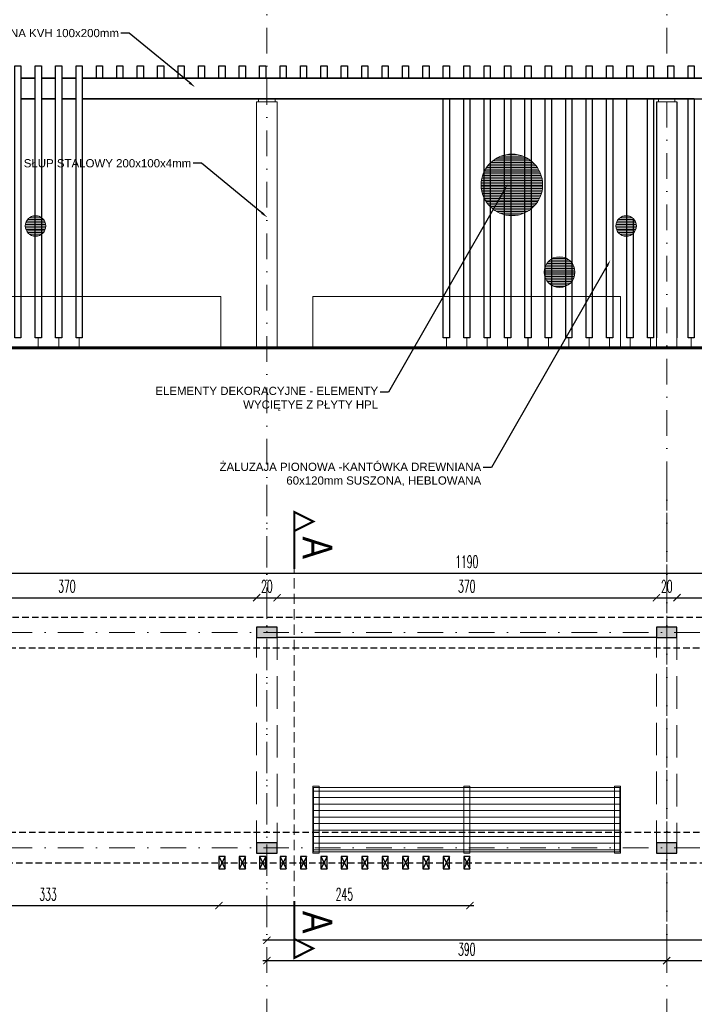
# Model space of a CAD drawing. Header units: millimetres. Extents: x -4186 to -941, y -4992 to -64.
# Tile 14 of 21: x -3664 to -3006, y -1517 to -557. Entities that reach past the tile are written whole.
import ezdxf
from ezdxf import colors
from ezdxf.entities.mleader import LeaderData, LeaderLine
from ezdxf.enums import TextEntityAlignment as Align
from ezdxf.math import Vec2, Vec3

# ---------------------------------------------------------------- set-up
doc = ezdxf.new("R2010")
doc.units = ezdxf.units.MM
for name, pattern in [('DASHDOT', [1, 0.5, -0.25, 0, -0.25]), ('DASHED', [0.75, 0.5, -0.25]), ('DASHED2', [9.525, 6.35, -3.175])]:
    doc.linetypes.add(name, pattern=pattern)
doc.layers.add('3 fundamenty', color=130, linetype='Continuous')
doc.layers.add('drewno 2', color=43, linetype='Continuous')
for name, color, linetype, lineweight in [('3 Lawka 2', 171, 'Continuous', 18), ('3 osie', 200, 'DASHDOT', 13), ('3 przekrój', 10, 'Continuous', 30), ('3 widok', 151, 'Continuous', 18), ('linie', 4, 'Continuous', 9), ('szraf', 7, 'Continuous', 5), ('Z WYM 1 100', 130, 'Continuous', 20)]:
    doc.layers.add(name, color=color, linetype=linetype, lineweight=lineweight)
doc.layers.add('3 stal 1', color=7, linetype='Continuous', true_color=0x93a5c1)
doc.styles.add('100 STD', font='ROMANS.shx', dxfattribs={"width": 0.55, "height": 12})
doc.styles.add('Arial Narrow', font='ARIALN.TTF', dxfattribs={"width": 0.9})
doc.styles.get("Standard").update_dxf_attribs({"font": 'arial.ttf'})
doc.dimstyles.new('100-STD', dxfattribs={"dimscale": 5, "dimtxt": 18, "dimasz": 1.4, "dimexe": 1.6, "dimexo": 6, "dimgap": 1, "dimtad": 1, "dimdec": 1, "dimrnd": 0.5, "dimdsep": 46, "dimtxsty": '100 STD', "dimblk": 'ARCHTICK', "dimcen": 1, "dimdle": 0.8, "dimse1": 1, "dimse2": 1, "dimclrd": 256, "dimclre": 256, "dimclrt": 4, "dimadec": 0, "dimazin": 0, "dimtfac": 1, "dimtdec": 1, "dimtix": 1, "dimtmove": 2, "dimatfit": 3, "dimfxl": 0, "dimtvp": 1, "dimtolj": 1, "dimtzin": 2, "dimarcsym": 0})
pattern_1 = [(0, (1697.3605, 1013.0199), (0, 1.5875), [])]

# ---------------------------------------------------------------- blocks, each defined once
blk = doc.blocks.new('sl1')
h = blk.add_hatch(color=253)
h.dxf.hatch_style = 1
h.paths.add_polyline_path([(-10, -5), (10, -5), (10, 5), (-10, 5)])
at = {"layer": '3 przekrój'}
blk.add_lwpolyline([(-10, -5), (0, -5), (10, -5), (10, 5), (-10, 5)], close=True, dxfattribs=at)
blk = doc.blocks.new('l2 2')
at = {"layer": '3 Lawka 2', "lineweight": 5}
h = blk.add_hatch(dxfattribs=at)
h.set_pattern_fill('LINE', color=256, scale=0.02)
h.set_pattern_definition([(0, (898.99393, 1148.154944), (0, 0.0635), [])])
h.paths.add_polyline_path([(-1.4912, -0.0147), (1.4968, -0.0147), (1.4968, -0.6433), (-1.4912, -0.6433)])
for points in [[(-1.4972, -0.0037), (-1.4372, -0.0037), (-1.4372, -0.6543), (-1.4972, -0.6543)], [(-1.4912, -0.0147), (1.4968, -0.0147), (1.4968, -0.6433), (-1.4912, -0.6433)], [(-1.4912, -0.0147), (1.4968, -0.0147), (1.4968, -0.6433), (-1.4912, -0.6433)], [(-0.0272, -0.0037), (0.0328, -0.0037), (0.0328, -0.6543), (-0.0272, -0.6543)], [(1.4428, -0.0037), (1.5028, -0.0037), (1.5028, -0.6543), (1.4428, -0.6543)]]:
    blk.add_lwpolyline(points, close=True, dxfattribs=at)
blk = doc.blocks.new('U OPIS osie')
at = {"const_width": 25}
blk.add_lwpolyline([(-675, 0), (-450, 0), (-562, 225)], close=True, dxfattribs=at)
blk.add_lwpolyline([(-450, 0), (0, 0)], dxfattribs=at)
at = {"style": 'Arial Narrow'}
blk.add_attdef('G', text='', height=350, dxfattribs=at).set_placement((-211, 275), align=Align.MIDDLE_CENTER)
blk = doc.blocks.new('_ARCHTICK')
at = {"color": 0, "linetype": 'ByBlock', "const_width": 0.15}
blk.add_lwpolyline([(-0.5, -0.5), (0.5, 0.5)], dxfattribs=at)
blk = doc.blocks.new('*D13')
at = {"layer": 'Defpoints', "color": 0, "transparency": 16777216}
for p in [(-2096.73, -718.65), (-3422.96, -1010.67), (-3422.96, -1454.71)]:
    blk.add_point(p, dxfattribs=at)
at = {"layer": 'Z WYM 1 100', "lineweight": -2, "transparency": 16777216}
blk.add_line((-2092.73, -1454.71), (-3426.96, -1454.71), dxfattribs=at)
at = {"layer": 'Z WYM 1 100', "lineweight": -2, "transparency": 16777216, "xscale": 7, "yscale": 7, "zscale": 7, "rotation": 180}
blk.add_blockref('_ARCHTICK', (-3422.96, -1454.71), dxfattribs=at)
at = {"layer": 'Z WYM 1 100', "lineweight": -2, "transparency": 16777216, "xscale": 7, "yscale": 7, "zscale": 7}
blk.add_blockref('_ARCHTICK', (-2096.73, -1454.71), dxfattribs=at)
at = {"layer": 'Z WYM 1 100', "color": 4, "transparency": 16777216, "insert": (-2759.84, -1443.71), "char_height": 12, "attachment_point": 5, "style": '100 STD'}
blk.add_mtext('\\A1;1326', dxfattribs=at)
blk = doc.blocks.new('*D14')
at = {"layer": 'Defpoints', "color": 0, "transparency": 16777216}
for p in [(-3422.96, -1010.67), (-3032.96, -1450.63), (-3032.96, -1474.56)]:
    blk.add_point(p, dxfattribs=at)
at = {"layer": 'Z WYM 1 100', "lineweight": -2, "transparency": 16777216}
blk.add_line((-3426.96, -1474.56), (-3028.96, -1474.56), dxfattribs=at)
at = {"layer": 'Z WYM 1 100', "lineweight": -2, "transparency": 16777216, "xscale": 7, "yscale": 7, "zscale": 7, "rotation": 180}
blk.add_blockref('_ARCHTICK', (-3422.96, -1474.56), dxfattribs=at)
at = {"layer": 'Z WYM 1 100', "lineweight": -2, "transparency": 16777216, "xscale": 7, "yscale": 7, "zscale": 7}
blk.add_blockref('_ARCHTICK', (-3032.96, -1474.56), dxfattribs=at)
at = {"layer": 'Z WYM 1 100', "color": 4, "transparency": 16777216, "insert": (-3227.96, -1463.56), "char_height": 12, "attachment_point": 5, "style": '100 STD'}
blk.add_mtext('\\A1;390', dxfattribs=at)
blk = doc.blocks.new('*D15')
at = {"layer": 'Defpoints', "color": 0, "transparency": 16777216}
for p in [(-2642.96, -1440.38), (-3032.96, -1450.63), (-2642.96, -1474.56)]:
    blk.add_point(p, dxfattribs=at)
at = {"layer": 'Z WYM 1 100', "lineweight": -2, "transparency": 16777216}
blk.add_line((-3036.96, -1474.56), (-2638.96, -1474.56), dxfattribs=at)
at = {"layer": 'Z WYM 1 100', "lineweight": -2, "transparency": 16777216, "xscale": 7, "yscale": 7, "zscale": 7, "rotation": 180}
blk.add_blockref('_ARCHTICK', (-3032.96, -1474.56), dxfattribs=at)
at = {"layer": 'Z WYM 1 100', "lineweight": -2, "transparency": 16777216, "xscale": 7, "yscale": 7, "zscale": 7}
blk.add_blockref('_ARCHTICK', (-2642.96, -1474.56), dxfattribs=at)
at = {"layer": 'Z WYM 1 100', "color": 4, "transparency": 16777216, "insert": (-2837.96, -1463.56), "char_height": 12, "attachment_point": 5, "style": '100 STD'}
blk.add_mtext('\\A1;390', dxfattribs=at)
blk = doc.blocks.new('*D17')
at = {"layer": 'Defpoints', "color": 0, "transparency": 16777216}
for p in [(-3432.96, -1120.82), (-3432.96, -1149.69), (-3802.96, -1369.69)]:
    blk.add_point(p, dxfattribs=at)
at = {"layer": 'Z WYM 1 100', "lineweight": -2, "transparency": 16777216}
blk.add_line((-3806.96, -1120.82), (-3428.96, -1120.82), dxfattribs=at)
at = {"layer": 'Z WYM 1 100', "lineweight": -2, "transparency": 16777216, "xscale": 7, "yscale": 7, "zscale": 7, "rotation": 180}
blk.add_blockref('_ARCHTICK', (-3802.96, -1120.82), dxfattribs=at)
at = {"layer": 'Z WYM 1 100', "lineweight": -2, "transparency": 16777216, "xscale": 7, "yscale": 7, "zscale": 7}
blk.add_blockref('_ARCHTICK', (-3432.96, -1120.82), dxfattribs=at)
at = {"layer": 'Z WYM 1 100', "color": 4, "transparency": 16777216, "insert": (-3617.96, -1109.82), "char_height": 12, "attachment_point": 5, "style": '100 STD'}
blk.add_mtext('\\A1;370', dxfattribs=at)
blk = doc.blocks.new('*D18')
at = {"layer": 'Defpoints', "color": 0, "transparency": 16777216}
for p in [(-3412.96, -1120.82), (-3432.96, -1149.69), (-3412.96, -1149.69)]:
    blk.add_point(p, dxfattribs=at)
at = {"layer": 'Z WYM 1 100', "lineweight": -2, "transparency": 16777216}
blk.add_line((-3436.96, -1120.82), (-3408.96, -1120.82), dxfattribs=at)
at = {"layer": 'Z WYM 1 100', "lineweight": -2, "transparency": 16777216, "xscale": 7, "yscale": 7, "zscale": 7}
blk.add_blockref('_ARCHTICK', (-3432.96, -1120.82), dxfattribs=at)
at = {"layer": 'Z WYM 1 100', "lineweight": -2, "transparency": 16777216, "xscale": 7, "yscale": 7, "zscale": 7, "rotation": 180}
blk.add_blockref('_ARCHTICK', (-3412.96, -1120.82), dxfattribs=at)
at = {"layer": 'Z WYM 1 100', "color": 4, "transparency": 16777216, "insert": (-3422.96, -1109.82), "char_height": 12, "attachment_point": 5, "style": '100 STD'}
blk.add_mtext('\\A1;20', dxfattribs=at)
blk = doc.blocks.new('*D19')
at = {"layer": 'Defpoints', "color": 0, "transparency": 16777216}
for p in [(-3042.96, -1120.82), (-3412.96, -1149.69), (-3042.96, -1149.69)]:
    blk.add_point(p, dxfattribs=at)
at = {"layer": 'Z WYM 1 100', "lineweight": -2, "transparency": 16777216}
blk.add_line((-3416.96, -1120.82), (-3038.96, -1120.82), dxfattribs=at)
at = {"layer": 'Z WYM 1 100', "lineweight": -2, "transparency": 16777216, "xscale": 7, "yscale": 7, "zscale": 7, "rotation": 180}
blk.add_blockref('_ARCHTICK', (-3412.96, -1120.82), dxfattribs=at)
at = {"layer": 'Z WYM 1 100', "lineweight": -2, "transparency": 16777216, "xscale": 7, "yscale": 7, "zscale": 7}
blk.add_blockref('_ARCHTICK', (-3042.96, -1120.82), dxfattribs=at)
at = {"layer": 'Z WYM 1 100', "color": 4, "transparency": 16777216, "insert": (-3227.96, -1109.82), "char_height": 12, "attachment_point": 5, "style": '100 STD'}
blk.add_mtext('\\A1;370', dxfattribs=at)
blk = doc.blocks.new('*D20')
at = {"layer": 'Defpoints', "color": 0, "transparency": 16777216}
for p in [(-3022.96, -1120.82), (-3042.96, -1149.69), (-3022.96, -1149.69)]:
    blk.add_point(p, dxfattribs=at)
at = {"layer": 'Z WYM 1 100', "lineweight": -2, "transparency": 16777216}
blk.add_line((-3046.96, -1120.82), (-3018.96, -1120.82), dxfattribs=at)
at = {"layer": 'Z WYM 1 100', "lineweight": -2, "transparency": 16777216, "xscale": 7, "yscale": 7, "zscale": 7}
blk.add_blockref('_ARCHTICK', (-3042.96, -1120.82), dxfattribs=at)
at = {"layer": 'Z WYM 1 100', "lineweight": -2, "transparency": 16777216, "xscale": 7, "yscale": 7, "zscale": 7, "rotation": 180}
blk.add_blockref('_ARCHTICK', (-3022.96, -1120.82), dxfattribs=at)
at = {"layer": 'Z WYM 1 100', "color": 4, "transparency": 16777216, "insert": (-3032.96, -1109.82), "char_height": 12, "attachment_point": 5, "style": '100 STD'}
blk.add_mtext('\\A1;20', dxfattribs=at)
blk = doc.blocks.new('*D21')
at = {"layer": 'Defpoints', "color": 0, "transparency": 16777216}
for p in [(-2652.96, -1120.82), (-3022.96, -1149.69), (-2652.96, -1149.69)]:
    blk.add_point(p, dxfattribs=at)
at = {"layer": 'Z WYM 1 100', "lineweight": -2, "transparency": 16777216}
blk.add_line((-3026.96, -1120.82), (-2648.96, -1120.82), dxfattribs=at)
at = {"layer": 'Z WYM 1 100', "lineweight": -2, "transparency": 16777216, "xscale": 7, "yscale": 7, "zscale": 7, "rotation": 180}
blk.add_blockref('_ARCHTICK', (-3022.96, -1120.82), dxfattribs=at)
at = {"layer": 'Z WYM 1 100', "lineweight": -2, "transparency": 16777216, "xscale": 7, "yscale": 7, "zscale": 7}
blk.add_blockref('_ARCHTICK', (-2652.96, -1120.82), dxfattribs=at)
at = {"layer": 'Z WYM 1 100', "color": 4, "transparency": 16777216, "insert": (-2837.96, -1109.82), "char_height": 12, "attachment_point": 5, "style": '100 STD'}
blk.add_mtext('\\A1;370', dxfattribs=at)
blk = doc.blocks.new('*D23')
at = {"layer": 'Defpoints', "color": 0, "transparency": 16777216}
for p in [(-2632.96, -1096.82), (-3822.96, -1149.69), (-2632.96, -1149.69)]:
    blk.add_point(p, dxfattribs=at)
at = {"layer": 'Z WYM 1 100', "lineweight": -2, "transparency": 16777216}
blk.add_line((-3826.96, -1096.82), (-2628.96, -1096.82), dxfattribs=at)
at = {"layer": 'Z WYM 1 100', "lineweight": -2, "transparency": 16777216, "xscale": 7, "yscale": 7, "zscale": 7, "rotation": 180}
blk.add_blockref('_ARCHTICK', (-3822.96, -1096.82), dxfattribs=at)
at = {"layer": 'Z WYM 1 100', "lineweight": -2, "transparency": 16777216, "xscale": 7, "yscale": 7, "zscale": 7}
blk.add_blockref('_ARCHTICK', (-2632.96, -1096.82), dxfattribs=at)
at = {"layer": 'Z WYM 1 100', "color": 4, "transparency": 16777216, "insert": (-3227.96, -1085.82), "char_height": 12, "attachment_point": 5, "style": '100 STD'}
blk.add_mtext('\\A1;1190', dxfattribs=at)
blk = doc.blocks.new('*D34')
at = {"layer": 'Defpoints', "color": 0, "transparency": 16777216}
for p in [(-3802.96, -1383.71), (-3469.76, -1384.71), (-3469.76, -1420.9)]:
    blk.add_point(p, dxfattribs=at)
at = {"layer": 'Z WYM 1 100', "lineweight": -2, "transparency": 16777216}
blk.add_line((-3806.96, -1420.9), (-3465.76, -1420.9), dxfattribs=at)
at = {"layer": 'Z WYM 1 100', "lineweight": -2, "transparency": 16777216, "xscale": 7, "yscale": 7, "zscale": 7, "rotation": 180}
blk.add_blockref('_ARCHTICK', (-3802.96, -1420.9), dxfattribs=at)
at = {"layer": 'Z WYM 1 100', "lineweight": -2, "transparency": 16777216, "xscale": 7, "yscale": 7, "zscale": 7}
blk.add_blockref('_ARCHTICK', (-3469.76, -1420.9), dxfattribs=at)
at = {"layer": 'Z WYM 1 100', "color": 4, "transparency": 16777216, "insert": (-3636.36, -1409.9), "char_height": 12, "attachment_point": 5, "style": '100 STD'}
blk.add_mtext('\\A1;333', dxfattribs=at)
blk = doc.blocks.new('*D35')
at = {"layer": 'Defpoints', "color": 0, "transparency": 16777216}
for p in [(-3469.76, -1396.71), (-3224.96, -1396.71), (-3224.96, -1420.9)]:
    blk.add_point(p, dxfattribs=at)
at = {"layer": 'Z WYM 1 100', "lineweight": -2, "transparency": 16777216}
blk.add_line((-3473.76, -1420.9), (-3220.96, -1420.9), dxfattribs=at)
at = {"layer": 'Z WYM 1 100', "lineweight": -2, "transparency": 16777216, "xscale": 7, "yscale": 7, "zscale": 7, "rotation": 180}
blk.add_blockref('_ARCHTICK', (-3469.76, -1420.9), dxfattribs=at)
at = {"layer": 'Z WYM 1 100', "lineweight": -2, "transparency": 16777216, "xscale": 7, "yscale": 7, "zscale": 7}
blk.add_blockref('_ARCHTICK', (-3224.96, -1420.9), dxfattribs=at)
at = {"layer": 'Z WYM 1 100', "color": 4, "transparency": 16777216, "insert": (-3347.36, -1409.9), "char_height": 12, "attachment_point": 5, "style": '100 STD'}
blk.add_mtext('\\A1;245', dxfattribs=at)
blk = doc.blocks.new('*D66')
at = {"layer": 'Defpoints', "color": 0, "transparency": 16777216}
for p in [(-3827.96, -540.18), (-2627.96, -602.46), (-3827.96, -614.46)]:
    blk.add_point(p, dxfattribs=at)
at = {"layer": 'Z WYM 1 100', "lineweight": -2, "transparency": 16777216}
blk.add_line((-2623.96, -540.18), (-3831.96, -540.18), dxfattribs=at)
at = {"layer": 'Z WYM 1 100', "lineweight": -2, "transparency": 16777216, "xscale": 7, "yscale": 7, "zscale": 7, "rotation": 180}
blk.add_blockref('_ARCHTICK', (-3827.96, -540.18), dxfattribs=at)
at = {"layer": 'Z WYM 1 100', "lineweight": -2, "transparency": 16777216, "xscale": 7, "yscale": 7, "zscale": 7}
blk.add_blockref('_ARCHTICK', (-2627.96, -540.18), dxfattribs=at)
at = {"layer": 'Z WYM 1 100', "color": 4, "transparency": 16777216, "insert": (-3227.96, -529.18), "char_height": 12, "attachment_point": 5, "style": '100 STD'}
blk.add_mtext('\\A1;1200', dxfattribs=at)

msp = doc.modelspace()

# ---------------------------------------------------------------- hatches: boundary and pattern name
at = {"layer": 'szraf', "lineweight": 5, "ltscale": 1.5, "true_color": 0x991b1e, "transparency": 33554597}
h = msp.add_hatch(dxfattribs=at)
h.set_pattern_fill('LINE', color=244, scale=0.5, angle=180)
h.set_pattern_definition(pattern_1)
edge = h.paths.add_edge_path()
edge.add_arc((-3183.96, -718.46), 30, -180, 180, ccw=False)
at = {"layer": 'szraf', "lineweight": 5, "ltscale": 1.5, "true_color": 0xc7c8ca, "transparency": 33554597}
h = msp.add_hatch(dxfattribs=at)
h.set_pattern_fill('LINE', color=9, scale=0.5, angle=180)
h.set_pattern_definition(pattern_1)
edge = h.paths.add_edge_path()
edge.add_arc((-3072.56, -758.51), 10, -180, 180, ccw=False)
edge = h.paths.add_edge_path()
edge.add_arc((-3648.56, -758.51), 10, -180, 180, ccw=False)
at = {"layer": 'szraf', "lineweight": 5, "ltscale": 1.5, "true_color": 0xcd6928, "transparency": 33554597}
h = msp.add_hatch(dxfattribs=at)
h.set_pattern_fill('LINE', color=32, scale=0.5, angle=180)
h.set_pattern_definition(pattern_1)
edge = h.paths.add_edge_path()
edge.add_arc((-3137.46, -803.51), 15, -180, 180, ccw=False)

# ---------------------------------------------------------------- linework, layer by layer
for points in [[(-3042.96, -637.46), (-3042.96, -867.46)], [(-3022.96, -637.46), (-3022.96, -867.46)], [(-3042.96, -1159.69), (-3412.96, -1159.69)]]:
    msp.add_lwpolyline(points)
at = {"layer": '3 fundamenty', "linetype": 'DASHED2'}
for points in [[(-3832.96, -1139.69), (-2622.96, -1139.69), (-2622.96, -1379.69), (-3832.96, -1379.69)], [(-3797.96, -1169.69), (-2657.96, -1169.69), (-2657.96, -1349.69), (-3797.96, -1349.69)]]:
    msp.add_lwpolyline(points, close=True, dxfattribs=at)
at = {"layer": '3 Lawka 2'}
for points in [[(-3467.96, -877.26), (-3467.96, -827.26), (-3767.96, -827.26), (-3767.96, -877.26)], [(-3077.96, -877.26), (-3077.96, -827.26), (-3377.96, -827.26), (-3377.96, -877.26)]]:
    msp.add_lwpolyline(points, dxfattribs=at)
at = {"layer": '3 osie', "ltscale": 50}
for points in [[(-3422.96, -64.33), (-3422.96, -1475.31)], [(-3032.96, -64.33), (-3032.96, -614.46)], [(-3032.96, -637.46), (-3032.96, -1475.31)], [(-3422.96, -1010.67), (-3422.96, -2488.33)], [(-3032.96, -1010.67), (-3032.96, -2488.33)], [(-2549.67, -1154.69), (-3922.31, -1154.69)], [(-2549.67, -1364.69), (-3922.31, -1364.69)]]:
    msp.add_lwpolyline(points, dxfattribs=at)
at = {"layer": '3 przekrój'}
msp.add_lwpolyline([(-3850.11, -877.26, 3, 3, 0), (-2084.13, -877.26, 3, 3, 0)], format="xyseb", dxfattribs=at)
at = {"layer": '3 przekrój', "lineweight": 25}
for points in [[(-3463.76, -1385.19), (-3463.76, -1373.19), (-3469.76, -1373.19), (-3469.76, -1385.19), (-3463.76, -1385.19)], [(-3443.86, -1385.19), (-3443.86, -1373.19), (-3449.86, -1373.19), (-3449.86, -1385.19), (-3443.86, -1385.19)], [(-3423.96, -1385.19), (-3423.96, -1373.19), (-3429.96, -1373.19), (-3429.96, -1385.19), (-3423.96, -1385.19)], [(-3404.06, -1385.19), (-3404.06, -1373.19), (-3410.06, -1373.19), (-3410.06, -1385.19), (-3404.06, -1385.19)], [(-3384.16, -1385.19), (-3384.16, -1373.19), (-3390.16, -1373.19), (-3390.16, -1385.19), (-3384.16, -1385.19)], [(-3364.26, -1385.19), (-3364.26, -1373.19), (-3370.26, -1373.19), (-3370.26, -1385.19), (-3364.26, -1385.19)], [(-3344.36, -1385.19), (-3344.36, -1373.19), (-3350.36, -1373.19), (-3350.36, -1385.19), (-3344.36, -1385.19)], [(-3324.46, -1385.19), (-3324.46, -1373.19), (-3330.46, -1373.19), (-3330.46, -1385.19), (-3324.46, -1385.19)], [(-3304.56, -1385.19), (-3304.56, -1373.19), (-3310.56, -1373.19), (-3310.56, -1385.19), (-3304.56, -1385.19)], [(-3284.66, -1385.19), (-3284.66, -1373.19), (-3290.66, -1373.19), (-3290.66, -1385.19), (-3284.66, -1385.19)], [(-3264.76, -1385.19), (-3264.76, -1373.19), (-3270.76, -1373.19), (-3270.76, -1385.19), (-3264.76, -1385.19)], [(-3244.86, -1385.19), (-3244.86, -1373.19), (-3250.86, -1373.19), (-3250.86, -1385.19), (-3244.86, -1385.19)], [(-3224.96, -1385.19), (-3224.96, -1373.19), (-3230.96, -1373.19), (-3230.96, -1385.19), (-3224.96, -1385.19)]]:
    msp.add_lwpolyline(points, close=True, dxfattribs=at)
for points in [[(-3463.76, -1373.19), (-3469.76, -1385.19)], [(-3469.76, -1373.19), (-3463.76, -1385.19)], [(-3443.86, -1373.19), (-3449.86, -1385.19)], [(-3449.86, -1373.19), (-3443.86, -1385.19)], [(-3423.96, -1373.19), (-3429.96, -1385.19)], [(-3429.96, -1373.19), (-3423.96, -1385.19)], [(-3404.06, -1373.19), (-3410.06, -1385.19)], [(-3410.06, -1373.19), (-3404.06, -1385.19)], [(-3384.16, -1373.19), (-3390.16, -1385.19)], [(-3390.16, -1373.19), (-3384.16, -1385.19)], [(-3364.26, -1373.19), (-3370.26, -1385.19)], [(-3370.26, -1373.19), (-3364.26, -1385.19)], [(-3344.36, -1373.19), (-3350.36, -1385.19)], [(-3350.36, -1373.19), (-3344.36, -1385.19)], [(-3324.46, -1373.19), (-3330.46, -1385.19)], [(-3330.46, -1373.19), (-3324.46, -1385.19)], [(-3304.56, -1373.19), (-3310.56, -1385.19)], [(-3310.56, -1373.19), (-3304.56, -1385.19)], [(-3284.66, -1373.19), (-3290.66, -1385.19)], [(-3290.66, -1373.19), (-3284.66, -1385.19)], [(-3264.76, -1373.19), (-3270.76, -1385.19)], [(-3270.76, -1373.19), (-3264.76, -1385.19)], [(-3244.86, -1373.19), (-3250.86, -1385.19)], [(-3250.86, -1373.19), (-3244.86, -1385.19)], [(-3224.96, -1373.19), (-3230.96, -1385.19)], [(-3230.96, -1373.19), (-3224.96, -1385.19)]]:
    msp.add_lwpolyline(points, dxfattribs=at)
at = {"layer": '3 stal 1', "color": 5}
for points in [[(-3645.86, -867.46, 1, 1, 0), (-3645.86, -877.46, 1, 1, 0)], [(-3625.96, -867.46, 1, 1, 0), (-3625.96, -877.46, 1, 1, 0)], [(-3606.06, -867.46, 1, 1, 0), (-3606.06, -877.46, 1, 1, 0)], [(-3247.86, -867.46, 1, 1, 0), (-3247.86, -877.46, 1, 1, 0)], [(-3227.96, -867.46, 1, 1, 0), (-3227.96, -877.46, 1, 1, 0)], [(-3208.06, -867.46, 1, 1, 0), (-3208.06, -877.46, 1, 1, 0)], [(-3188.16, -867.46, 1, 1, 0), (-3188.16, -877.46, 1, 1, 0)], [(-3168.26, -867.46, 1, 1, 0), (-3168.26, -877.46, 1, 1, 0)], [(-3148.36, -867.46, 1, 1, 0), (-3148.36, -877.46, 1, 1, 0)], [(-3128.46, -867.46, 1, 1, 0), (-3128.46, -877.46, 1, 1, 0)], [(-3108.56, -867.46, 1, 1, 0), (-3108.56, -877.46, 1, 1, 0)], [(-3088.66, -867.46, 1, 1, 0), (-3088.66, -877.46, 1, 1, 0)], [(-3068.76, -867.46, 1, 1, 0), (-3068.76, -877.46, 1, 1, 0)], [(-3048.86, -867.46, 1, 1, 0), (-3048.86, -877.46, 1, 1, 0)], [(-3009.06, -867.46, 1, 1, 0), (-3009.06, -877.46, 1, 1, 0)]]:
    msp.add_lwpolyline(points, format="xyseb", dxfattribs=at)
at = {"layer": '3 widok'}
for points in [[(-3432.96, -637.46), (-3432.96, -867.46)], [(-3430.96, -637.46), (-3430.96, -634.46)], [(-3414.96, -637.46), (-3414.96, -634.46)], [(-3412.96, -637.46), (-3412.96, -867.46)], [(-3025.96, -637.46), (-3022.96, -637.46), (-3022.96, -877.26), (-3042.96, -877.26), (-3042.96, -637.46), (-3025.96, -637.46)], [(-3040.96, -637.46), (-3040.96, -634.46)], [(-3024.96, -637.46), (-3024.96, -634.46)]]:
    msp.add_lwpolyline(points, dxfattribs=at)
msp.add_lwpolyline([(-3432.96, -637.46), (-3412.96, -637.46), (-3412.96, -877.26), (-3432.96, -877.26)], close=True, dxfattribs=at)
at = {"layer": '3 widok', "linetype": 'DASHED2', "ltscale": 5}
for points in [[(-3412.96, -1369.69), (-3432.96, -1369.69), (-3432.96, -1149.69), (-3412.96, -1149.69)], [(-3022.96, -1369.69), (-3042.96, -1369.69), (-3042.96, -1149.69), (-3022.96, -1149.69)]]:
    msp.add_lwpolyline(points, close=True, dxfattribs=at)
at = {"layer": 'drewno 2'}
for points in [[(-3668.76, -614.46), (-3668.76, -614.46), (-3668.76, -602.46), (-3662.76, -602.46), (-3662.76, -614.46)], [(-3648.86, -614.46), (-3648.86, -614.46), (-3648.86, -602.46), (-3642.86, -602.46), (-3642.86, -614.46)], [(-3628.96, -614.46), (-3628.96, -614.46), (-3628.96, -602.46), (-3622.96, -602.46), (-3622.96, -614.46)], [(-3609.06, -614.46), (-3609.06, -614.46), (-3609.06, -602.46), (-3603.06, -602.46), (-3603.06, -614.46)], [(-3250.86, -614.46), (-3250.86, -602.46), (-3244.86, -602.46), (-3244.86, -614.46)], [(-3230.96, -614.46), (-3230.96, -614.46), (-3230.96, -602.46), (-3224.96, -602.46), (-3224.96, -614.46)], [(-3230.96, -614.46), (-3230.96, -602.46), (-3224.96, -602.46), (-3224.96, -614.46)], [(-3211.06, -614.46), (-3211.06, -614.46), (-3211.06, -602.46), (-3205.06, -602.46), (-3205.06, -614.46)], [(-3211.06, -614.46), (-3211.06, -602.46), (-3205.06, -602.46), (-3205.06, -614.46)], [(-3191.16, -614.46), (-3191.16, -614.46), (-3191.16, -602.46), (-3185.16, -602.46), (-3185.16, -614.46)], [(-3191.16, -614.46), (-3191.16, -602.46), (-3185.16, -602.46), (-3185.16, -614.46)], [(-3171.26, -614.46), (-3171.26, -614.46), (-3171.26, -602.46), (-3165.26, -602.46), (-3165.26, -614.46)], [(-3171.26, -614.46), (-3171.26, -602.46), (-3165.26, -602.46), (-3165.26, -614.46)], [(-3151.36, -614.46), (-3151.36, -614.46), (-3151.36, -602.46), (-3145.36, -602.46), (-3145.36, -614.46)], [(-3151.36, -614.46), (-3151.36, -602.46), (-3145.36, -602.46), (-3145.36, -614.46)], [(-3131.46, -614.46), (-3131.46, -614.46), (-3131.46, -602.46), (-3125.46, -602.46), (-3125.46, -614.46)], [(-3131.46, -614.46), (-3131.46, -602.46), (-3125.46, -602.46), (-3125.46, -614.46)], [(-3111.56, -614.46), (-3111.56, -614.46), (-3111.56, -602.46), (-3105.56, -602.46), (-3105.56, -614.46)], [(-3111.56, -614.46), (-3111.56, -602.46), (-3105.56, -602.46), (-3105.56, -614.46)], [(-3091.66, -614.46), (-3091.66, -614.46), (-3091.66, -602.46), (-3085.66, -602.46), (-3085.66, -614.46)], [(-3091.66, -614.46), (-3091.66, -602.46), (-3085.66, -602.46), (-3085.66, -614.46)], [(-3071.76, -614.46), (-3071.76, -602.42), (-3065.76, -602.42), (-3065.76, -614.46)], [(-3071.76, -614.46), (-3071.76, -614.46), (-3071.76, -602.46), (-3065.76, -602.46), (-3065.76, -614.46)], [(-3051.86, -614.46), (-3051.86, -614.46), (-3051.86, -602.46), (-3045.86, -602.46), (-3045.86, -614.46)], [(-3051.86, -614.46), (-3051.86, -602.46), (-3045.86, -602.46), (-3045.86, -614.46)], [(-3031.96, -614.46), (-3031.96, -614.46), (-3031.96, -602.46), (-3025.96, -602.46), (-3025.96, -614.46)], [(-3031.96, -614.46), (-3031.96, -602.46), (-3025.96, -602.46), (-3025.96, -614.46)], [(-3012.06, -614.46), (-3012.06, -614.46), (-3012.06, -602.46), (-3006.06, -602.46), (-3006.06, -614.46)], [(-3012.06, -614.46), (-3012.06, -602.46), (-3006.06, -602.46), (-3006.06, -614.46)], [(-3648.86, -614.46), (-3662.76, -614.46)], [(-3662.76, -614.46), (-3648.86, -614.46)], [(-3628.96, -614.46), (-3642.86, -614.46)], [(-3642.86, -614.46), (-3628.96, -614.46)], [(-3609.06, -614.46), (-3622.96, -614.46)], [(-3622.96, -614.46), (-3609.06, -614.46)], [(-3230.96, -614.46), (-3603.06, -614.46)], [(-3603.06, -614.46), (-3230.96, -614.46)], [(-3006.06, -634.46), (-2627.96, -634.46), (-2627.96, -614.46), (-3230.96, -614.46)], [(-3230.96, -614.46), (-2632.96, -614.46)], [(-3224.96, -614.46), (-3211.06, -614.46)], [(-3211.06, -614.46), (-3224.96, -614.46)], [(-3205.06, -614.46), (-3191.16, -614.46)], [(-3191.16, -614.46), (-3205.06, -614.46)], [(-3185.16, -614.46), (-3171.26, -614.46)], [(-3171.26, -614.46), (-3185.16, -614.46)], [(-3165.26, -614.46), (-3151.36, -614.46)], [(-3151.36, -614.46), (-3165.26, -614.46)], [(-3145.36, -614.46), (-3131.46, -614.46)], [(-3131.46, -614.46), (-3145.36, -614.46)], [(-3125.46, -614.46), (-3111.56, -614.46)], [(-3111.56, -614.46), (-3125.46, -614.46)], [(-3105.56, -614.46), (-3091.66, -614.46)], [(-3091.66, -614.46), (-3105.56, -614.46)], [(-3085.66, -614.46), (-3071.76, -614.46)], [(-3071.76, -614.46), (-3085.66, -614.46)], [(-3065.76, -614.46), (-3051.86, -614.46)], [(-3051.86, -614.46), (-3065.76, -614.46)], [(-3045.86, -614.46), (-3031.96, -614.46)], [(-3025.96, -614.46), (-3012.06, -614.46)], [(-3012.06, -614.46), (-3025.96, -614.46)], [(-3662.76, -634.46), (-3648.86, -634.46)], [(-3648.86, -634.46), (-3662.76, -634.46)], [(-3642.86, -634.46), (-3628.96, -634.46)], [(-3628.96, -634.46), (-3642.86, -634.46)], [(-3622.96, -634.46), (-3609.06, -634.46)], [(-3609.06, -634.46), (-3622.96, -634.46)], [(-3006.06, -634.46), (-3603.06, -634.46)], [(-3603.06, -634.46), (-3006.06, -634.46)], [(-3244.86, -634.46), (-3244.86, -867.46), (-3250.86, -867.46), (-3250.86, -634.46)], [(-3230.96, -634.46), (-3244.86, -634.46)], [(-3244.86, -634.46), (-3230.96, -634.46)], [(-3224.96, -634.46), (-3224.96, -867.46), (-3230.96, -867.46), (-3230.96, -634.46)], [(-3224.96, -634.46), (-3211.06, -634.46)], [(-3211.06, -634.46), (-3224.96, -634.46)], [(-3205.06, -634.46), (-3205.06, -867.46), (-3211.06, -867.46), (-3211.06, -634.46)], [(-3205.06, -634.46), (-3191.16, -634.46)], [(-3191.16, -634.46), (-3205.06, -634.46)], [(-3185.16, -634.46), (-3185.16, -867.46), (-3191.16, -867.46), (-3191.16, -634.46)], [(-3185.16, -634.46), (-3171.26, -634.46)], [(-3171.26, -634.46), (-3185.16, -634.46)], [(-3165.26, -634.46), (-3165.26, -867.46), (-3171.26, -867.46), (-3171.26, -634.46)], [(-3165.26, -634.46), (-3151.36, -634.46)], [(-3151.36, -634.46), (-3165.26, -634.46)], [(-3145.36, -634.46), (-3145.36, -867.46), (-3151.36, -867.46), (-3151.36, -634.46)], [(-3145.36, -634.46), (-3131.46, -634.46)], [(-3131.46, -634.46), (-3145.36, -634.46)], [(-3125.46, -634.46), (-3125.46, -867.46), (-3131.46, -867.46), (-3131.46, -634.46)], [(-3125.46, -634.46), (-3111.56, -634.46)], [(-3111.56, -634.46), (-3125.46, -634.46)], [(-3105.56, -634.46), (-3105.56, -867.46), (-3111.56, -867.46), (-3111.56, -634.46)], [(-3105.56, -634.46), (-3091.66, -634.46)], [(-3091.66, -634.46), (-3105.56, -634.46)], [(-3085.66, -634.46), (-3085.66, -867.46), (-3091.66, -867.46), (-3091.66, -634.46)], [(-3085.66, -634.46), (-3071.76, -634.46)], [(-3071.76, -634.46), (-3085.66, -634.46)], [(-3065.76, -751.18), (-3065.76, -867.46), (-3071.76, -867.46), (-3071.76, -634.46)], [(-3065.76, -634.46), (-3051.86, -634.46)], [(-3051.86, -634.46), (-3065.76, -634.46)], [(-3045.86, -634.46), (-3045.86, -867.46), (-3051.86, -867.46), (-3051.86, -634.46)], [(-3045.86, -634.46), (-3025.96, -634.46)], [(-3025.96, -634.46), (-3045.86, -634.46)], [(-3025.96, -634.46), (-3012.06, -634.46)], [(-3012.06, -634.46), (-3025.96, -634.46)], [(-3006.06, -634.46), (-3006.06, -867.46), (-3012.06, -867.46), (-3012.06, -634.46)]]:
    msp.add_lwpolyline(points, dxfattribs=at)
for points in [[(-3662.76, -867.46), (-3668.76, -867.46), (-3668.76, -602.46), (-3662.76, -602.46)], [(-3642.86, -867.46), (-3648.86, -867.46), (-3648.86, -602.46), (-3642.86, -602.46)], [(-3622.96, -867.46), (-3628.96, -867.46), (-3628.96, -602.46), (-3622.96, -602.46)], [(-3603.06, -867.46), (-3609.06, -867.46), (-3609.06, -602.46), (-3603.06, -602.46)], [(-3589.16, -614.46), (-3589.16, -602.46), (-3583.16, -602.46), (-3583.16, -614.46), (-3589.16, -614.46)], [(-3569.26, -614.46), (-3569.26, -602.46), (-3563.26, -602.46), (-3563.26, -614.46), (-3569.26, -614.46)], [(-3549.36, -614.46), (-3549.36, -602.46), (-3543.36, -602.46), (-3543.36, -614.46), (-3549.36, -614.46)], [(-3529.46, -614.46), (-3529.46, -602.46), (-3523.46, -602.46), (-3523.46, -614.46), (-3529.46, -614.46)], [(-3509.56, -614.46), (-3509.56, -602.46), (-3503.56, -602.46), (-3503.56, -614.46), (-3509.56, -614.46)], [(-3489.66, -614.46), (-3489.66, -602.46), (-3483.66, -602.46), (-3483.66, -614.46), (-3489.66, -614.46)], [(-3469.76, -614.46), (-3469.76, -602.46), (-3463.76, -602.46), (-3463.76, -614.46), (-3469.76, -614.46)], [(-3449.86, -614.46), (-3449.86, -602.46), (-3443.86, -602.46), (-3443.86, -614.46), (-3449.86, -614.46)], [(-3429.96, -614.46), (-3429.96, -602.46), (-3423.96, -602.46), (-3423.96, -614.46), (-3429.96, -614.46)], [(-3410.06, -614.46), (-3410.06, -602.46), (-3404.06, -602.46), (-3404.06, -614.46), (-3410.06, -614.46)], [(-3390.16, -614.46), (-3390.16, -602.46), (-3384.16, -602.46), (-3384.16, -614.46), (-3390.16, -614.46)], [(-3370.26, -614.46), (-3370.26, -602.46), (-3364.26, -602.46), (-3364.26, -614.46), (-3370.26, -614.46)], [(-3350.36, -614.46), (-3350.36, -602.46), (-3344.36, -602.46), (-3344.36, -614.46), (-3350.36, -614.46)], [(-3330.46, -614.46), (-3330.46, -602.46), (-3324.46, -602.46), (-3324.46, -614.46), (-3330.46, -614.46)], [(-3310.56, -614.46), (-3310.56, -602.46), (-3304.56, -602.46), (-3304.56, -614.46), (-3310.56, -614.46)], [(-3290.66, -614.46), (-3290.66, -602.46), (-3284.66, -602.46), (-3284.66, -614.46), (-3290.66, -614.46)], [(-3270.76, -614.46), (-3270.76, -602.46), (-3264.76, -602.46), (-3264.76, -614.46), (-3270.76, -614.46)], [(-3250.86, -614.46), (-3250.86, -602.46), (-3244.86, -602.46), (-3244.86, -614.46), (-3250.86, -614.46)]]:
    msp.add_lwpolyline(points, close=True, dxfattribs=at)
at = {"layer": 'linie', "color": 4}
for centre, radius in [((-3183.96, -718.46), 30), ((-3648.56, -758.51), 10), ((-3072.56, -758.51), 10), ((-3137.46, -803.51), 15)]:
    msp.add_circle(centre, radius, dxfattribs=at)
at = {"layer": 'Z WYM 1 100', "linetype": 'DASHED', "ltscale": 20}
msp.add_lwpolyline([(-3396.21, -1471.93), (-3396.21, -1092.82)], dxfattribs=at)

# ---------------------------------------------------------------- block references
at = {"layer": '3 Lawka 2', "xscale": -100, "yscale": 100, "zscale": 100, "rotation": 180.0000002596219}
msp.add_blockref('l2 2', (-3228.23, -1370.06), dxfattribs=at)
at = {"layer": '3 przekrój'}
for p in [(-3422.96, -1154.69), (-3032.96, -1154.69), (-3422.96, -1364.69), (-3032.96, -1364.69)]:
    msp.add_blockref('sl1', p, dxfattribs=at)
at = {"layer": 'Z WYM 1 100'}
ref = msp.add_blockref('U OPIS osie', (-3396.21, -1092.82), dxfattribs=dict(at, xscale=0.08231999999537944, yscale=0.08231999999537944, zscale=0.08231999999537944, rotation=270))
ref.add_attrib('G', 'A', dxfattribs={"layer": '0', "height": 28.81, "rotation": 270, "style": 'Arial Narrow'}).set_placement((-3373.61, -1072.11), align=Align.MIDDLE_CENTER)
ref = msp.add_blockref('U OPIS osie', (-3396.21, -1416.36), dxfattribs=dict(at, xscale=-0.08231999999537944, yscale=0.08231999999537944, zscale=0.08231999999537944, rotation=269.9999999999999))
ref.add_attrib('G', 'A', dxfattribs={"layer": '0', "height": 28.81, "rotation": 270, "style": 'Arial Narrow'}).set_placement((-3373.61, -1437.07), align=Align.MIDDLE_CENTER)

# ---------------------------------------------------------------- dimensions: what is measured, and where the dimension line sits
dim = msp.add_linear_dim(base=(-3827.96, -540.18), p1=(-2627.96, -602.46), p2=(-3827.96, -614.46), angle=180, dimstyle='100-STD', dxfattribs=at)
dim.commit()
dim.dimension.update_dxf_attribs({"geometry": '*D66', "text_midpoint": (-3227.96, -529.18)})
for base, p1, p2, picture, middle in [((-3422.96, -1454.71), (-2096.73, -718.65), (-3422.96, -1010.67), '*D13', (-2759.84, -1443.71)), ((-3032.96, -1474.56), (-3422.96, -1010.67), (-3032.96, -1450.63), '*D14', (-3227.96, -1463.56)), ((-2632.96, -1096.82), (-3822.96, -1149.69), (-2632.96, -1149.69), '*D23', (-3227.96, -1085.82)), ((-3432.96, -1120.82), (-3802.96, -1369.69), (-3432.96, -1149.69), '*D17', (-3617.96, -1109.82)), ((-3412.96, -1120.82), (-3432.96, -1149.69), (-3412.96, -1149.69), '*D18', (-3422.96, -1109.82)), ((-3042.96, -1120.82), (-3412.96, -1149.69), (-3042.96, -1149.69), '*D19', (-3227.96, -1109.82)), ((-3022.96, -1120.82), (-3042.96, -1149.69), (-3022.96, -1149.69), '*D20', (-3032.96, -1109.82)), ((-2652.96, -1120.82), (-3022.96, -1149.69), (-2652.96, -1149.69), '*D21', (-2837.96, -1109.82)), ((-3469.76, -1420.9), (-3802.96, -1383.71), (-3469.76, -1384.71), '*D34', (-3636.36, -1409.9)), ((-3224.96, -1420.9), (-3469.76, -1396.71), (-3224.96, -1396.71), '*D35', (-3347.36, -1409.9)), ((-2642.96, -1474.56), (-3032.96, -1450.63), (-2642.96, -1440.38), '*D15', (-2837.96, -1463.56))]:
    dim = msp.add_linear_dim(base=base, p1=p1, p2=p2, dimstyle='100-STD', dxfattribs=at)
    dim.commit()
    dim.dimension.update_dxf_attribs({"geometry": picture, "text_midpoint": middle})

# ---------------------------------------------------------------- leaders
ml = msp.add_multileader_mtext('Standard', dxfattribs=at)
ml.set_content('BELKA Z DREWNA KVH 100x200mm', color=256)
ml.set_leader_properties()
ml.build(insert=Vec2(0, 0))
ml.multileader.update_dxf_attribs({"arrow_head_size": 7})
ctx = ml.context
ctx.base_point, ctx.char_height, ctx.arrow_head_size, ctx.plane_origin = Vec3(-3565.21, -570.57), 8, 7, Vec3(132942.28, 4396.27)
ctx.text_align_type = 2
notes = []
notes.append((ctx, [(0, (1, 1, 0), (-3557.21, -570.57), (-1, 0), 8, [(0, [(-3492.96, -623.29)], 0, [])])]))
ctx.mtext.insert, ctx.mtext.width, ctx.mtext.alignment = Vec3(-3567.21, -566.5), 311.1235, 3
ml = msp.add_multileader_mtext('Standard', dxfattribs=at)
ml.set_content('SŁUP STALOWY 200x100x4mm', color=256)
ml.set_leader_properties()
ml.build(insert=Vec2(0, 0))
ml.multileader.update_dxf_attribs({"arrow_head_size": 7})
ctx = ml.context
ctx.base_point, ctx.char_height, ctx.arrow_head_size, ctx.plane_origin = Vec3(-3494.68, -697.46), 8, 7, Vec3(133012.81, 4269.39)
ctx.text_align_type = 2
notes.append((ctx, [(0, (1, 1, 0), (-3486.68, -697.46), (-1, 0), 8, [(0, [(-3422.43, -750.18)], 0, [])])]))
ctx.mtext.insert, ctx.mtext.width, ctx.mtext.alignment = Vec3(-3496.68, -693.39), 311.1235, 3
ml = msp.add_multileader_mtext('Standard', dxfattribs=at)
ml.set_content('ELEMENTY DEKORACYJNE - ELEMENTY \\PWYCIĘTYE Z PŁYTY HPL', color=256)
ml.set_leader_properties()
ml.build(insert=Vec2(0, 0))
ml.multileader.update_dxf_attribs({"arrow_head_size": 7})
ctx = ml.context
ctx.base_point, ctx.char_height, ctx.arrow_head_size, ctx.plane_origin = Vec3(-3312.43, -920.42), 8, 7, Vec3(133246.85, 4301.4)
ctx.text_align_type = 2
notes.append((ctx, [(0, (1, 1, 0), (-3304.43, -920.42), (-1, 0), 8, [(0, [(-3188.39, -718.17)], 0, [])])]))
ctx.mtext.insert, ctx.mtext.width, ctx.mtext.alignment = Vec3(-3314.43, -915.25), 311.1235, 3
ml = msp.add_multileader_mtext('Standard', dxfattribs=at)
ml.set_content('ŻALUZAJA PIONOWA -KANTÓWKA DREWNIANA \\P60x120mm SUSZONA, HEBLOWANA', color=256)
ml.set_leader_properties()
ml.build(insert=Vec2(0, 0))
ml.multileader.update_dxf_attribs({"arrow_head_size": 7})
ctx = ml.context
ctx.base_point, ctx.char_height, ctx.arrow_head_size, ctx.plane_origin = Vec3(-3211.94, -994.04), 8, 7, Vec3(133347.34, 4227.78)
ctx.text_align_type = 2
notes.append((ctx, [(0, (1, 1, 0), (-3203.94, -994.04), (-1, 0), 8, [(0, [(-3087.9, -791.78)], 0, [])])]))
ctx.mtext.insert, ctx.mtext.width, ctx.mtext.alignment = Vec3(-3213.94, -989.25), 311.1235, 3
for ctx, leaders in notes:
    for number, flags, end, landing, length, lines in leaders:
        leader = LeaderData()
        leader.index, (leader.has_last_leader_line, leader.has_dogleg_vector, leader.attachment_direction) = number, flags
        leader.last_leader_point, leader.dogleg_vector, leader.dogleg_length = Vec3(end), Vec3(landing), length
        for number, points, colour, breaks in lines:
            line = LeaderLine()
            line.index, line.vertices, line.color, line.breaks = number, Vec3.list(points), colors.encode_raw_color(colour), breaks
            leader.lines.append(line)
        ctx.leaders.append(leader)

doc.saveas('drawing.dxf')
